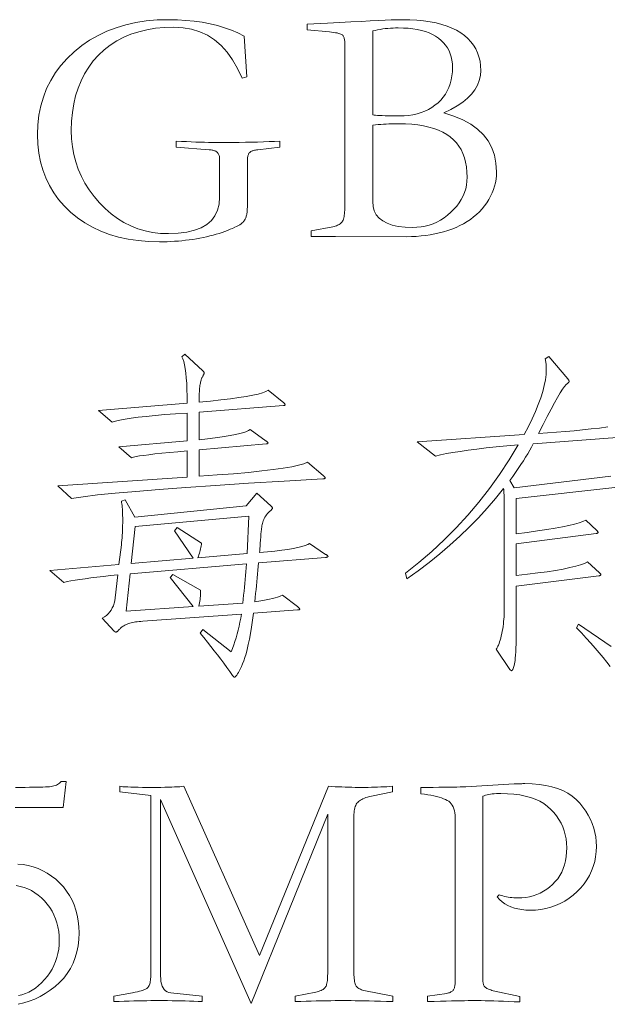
# Model space of a CAD drawing. Extents: x 0 to 1189, y 0 to 841.
# Tile 18 of 132: x 67.51 to 76.61, y 64.02 to 79.25. Entities that reach past the tile are written whole.
import ezdxf

# ---------------------------------------------------------------- set-up
doc = ezdxf.new("R2010")
doc.units = 0

msp = doc.modelspace()

# ---------------------------------------------------------------- linework, layer by layer
at = {"color": 7, "lineweight": 13}
for points in [[(71.541, 77.275), (71.198, 77.238), (71.18, 77.236), (71.164, 77.233), (71.149, 77.23), (71.135, 77.226), (71.122, 77.222), (71.11, 77.218), (71.099, 77.213), (71.089, 77.208), (71.081, 77.202), (71.074, 77.196), (71.067, 77.189), (71.061, 77.182), (71.056, 77.173), (71.052, 77.164), (71.048, 77.154), (71.045, 77.143), (71.042, 77.131), (71.041, 77.118), (71.04, 77.105), (71.039, 77.09), (71.039, 76.505), (71.039, 76.469), (71.039, 76.435), (71.038, 76.404), (71.038, 76.375), (71.037, 76.349), (71.035, 76.325), (71.034, 76.303), (71.032, 76.283), (71.031, 76.266), (71.029, 76.251), (71.026, 76.238), (71.023, 76.224), (71.02, 76.211), (71.016, 76.198), (71.011, 76.186), (71.006, 76.174), (71, 76.162), (70.993, 76.15), (70.986, 76.138), (70.979, 76.127), (70.969, 76.116), (70.956, 76.104), (70.94, 76.091), (70.92, 76.078), (70.897, 76.065), (70.87, 76.051), (70.84, 76.037), (70.807, 76.021), (70.77, 76.006), (70.73, 75.99), (70.688, 75.974), (70.644, 75.958), (70.599, 75.944), (70.553, 75.93), (70.505, 75.917), (70.456, 75.904), (70.406, 75.892), (70.355, 75.881), (70.302, 75.87), (70.247, 75.86), (70.192, 75.851), (70.137, 75.843), (70.081, 75.836), (70.024, 75.83), (69.968, 75.825), (69.91, 75.821), (69.853, 75.817), (69.795, 75.815), (69.736, 75.813), (69.677, 75.813), (69.508, 75.818), (69.345, 75.831), (69.19, 75.854), (69.041, 75.886), (68.9, 75.928), (68.766, 75.978), (68.638, 76.038), (68.518, 76.107), (68.405, 76.185), (68.299, 76.272), (68.202, 76.367), (68.115, 76.467), (68.038, 76.573), (67.972, 76.684), (67.915, 76.801), (67.869, 76.924), (67.833, 77.052), (67.808, 77.186), (67.792, 77.326), (67.787, 77.471), (67.793, 77.625), (67.81, 77.774), (67.838, 77.916), (67.878, 78.053), (67.929, 78.185), (67.992, 78.31), (68.065, 78.43), (68.151, 78.543), (68.247, 78.651), (68.355, 78.753), (68.472, 78.848), (68.595, 78.932), (68.725, 79.006), (68.861, 79.071), (69.003, 79.126), (69.153, 79.17), (69.308, 79.205), (69.471, 79.23), (69.639, 79.245), (69.814, 79.25), (69.953, 79.247), (70.086, 79.239), (70.215, 79.227), (70.339, 79.209), (70.459, 79.186), (70.573, 79.158), (70.684, 79.125), (70.789, 79.087), (70.89, 79.044), (70.986, 78.996), (71.029, 78.363), (70.955, 78.347), (70.885, 78.496), (70.808, 78.63), (70.722, 78.748), (70.629, 78.85), (70.527, 78.937), (70.418, 79.008), (70.3, 79.063), (70.174, 79.102), (70.041, 79.126), (69.899, 79.133), (69.753, 79.129), (69.614, 79.116), (69.481, 79.095), (69.355, 79.064), (69.235, 79.025), (69.122, 78.978), (69.015, 78.921), (68.914, 78.856), (68.82, 78.783), (68.732, 78.701), (68.652, 78.611), (68.58, 78.515), (68.517, 78.414), (68.462, 78.306), (68.416, 78.192), (68.378, 78.073), (68.348, 77.947), (68.327, 77.815), (68.314, 77.678), (68.31, 77.534), (68.314, 77.408), (68.327, 77.285), (68.349, 77.165), (68.38, 77.049), (68.419, 76.935), (68.467, 76.825), (68.523, 76.719), (68.589, 76.615), (68.663, 76.515), (68.745, 76.417), (68.835, 76.327), (68.928, 76.245), (69.025, 76.174), (69.126, 76.112), (69.23, 76.059), (69.339, 76.016), (69.452, 75.983), (69.569, 75.959), (69.69, 75.944), (69.814, 75.94), (69.965, 75.945), (70.1, 75.962), (70.218, 75.991), (70.321, 76.03), (70.408, 76.081), (70.48, 76.143), (70.535, 76.216), (70.575, 76.301), (70.598, 76.397), (70.606, 76.505), (70.606, 77.09), (70.606, 77.106), (70.605, 77.12), (70.603, 77.134), (70.6, 77.146), (70.596, 77.158), (70.592, 77.168), (70.587, 77.178), (70.581, 77.187), (70.574, 77.195), (70.567, 77.201), (70.558, 77.207), (70.549, 77.213), (70.539, 77.218), (70.528, 77.222), (70.516, 77.226), (70.503, 77.23), (70.489, 77.233), (70.475, 77.235), (70.459, 77.237), (70.443, 77.238), (69.936, 77.275), (69.936, 77.37), (70.016, 77.366), (70.093, 77.363), (70.167, 77.36), (70.238, 77.357), (70.307, 77.354), (70.372, 77.353), (70.435, 77.351), (70.495, 77.35), (70.552, 77.349), (70.606, 77.349), (70.71, 77.349), (70.811, 77.35), (70.91, 77.351), (71.007, 77.353), (71.101, 77.354), (71.194, 77.357), (71.284, 77.36), (71.372, 77.363), (71.457, 77.366), (71.541, 77.37)], [(71.963, 79.091), (71.963, 79.181), (72.275, 79.197), (72.465, 79.207), (72.639, 79.216), (72.796, 79.224), (72.937, 79.231), (73.061, 79.236), (73.169, 79.241), (73.26, 79.245), (73.335, 79.248), (73.394, 79.249), (73.436, 79.25), (73.551, 79.248), (73.661, 79.241), (73.765, 79.231), (73.864, 79.217), (73.957, 79.199), (74.045, 79.176), (74.127, 79.15), (74.203, 79.12), (74.274, 79.085), (74.339, 79.046), (74.398, 79.004), (74.451, 78.958), (74.497, 78.909), (74.538, 78.855), (74.572, 78.799), (74.6, 78.739), (74.622, 78.675), (74.638, 78.608), (74.647, 78.537), (74.65, 78.463), (74.644, 78.384), (74.627, 78.308), (74.599, 78.236), (74.559, 78.166), (74.508, 78.099), (74.445, 78.035), (74.371, 77.974), (74.285, 77.916), (74.188, 77.861), (74.08, 77.808), (74.234, 77.759), (74.373, 77.701), (74.495, 77.633), (74.6, 77.556), (74.69, 77.469), (74.763, 77.373), (74.82, 77.268), (74.86, 77.153), (74.885, 77.029), (74.893, 76.895), (74.891, 76.839), (74.886, 76.783), (74.876, 76.728), (74.863, 76.674), (74.847, 76.621), (74.826, 76.569), (74.802, 76.518), (74.775, 76.468), (74.743, 76.418), (74.708, 76.37), (74.67, 76.323), (74.629, 76.279), (74.585, 76.237), (74.539, 76.197), (74.49, 76.16), (74.438, 76.125), (74.384, 76.093), (74.326, 76.063), (74.267, 76.036), (74.204, 76.011), (74.139, 75.988), (74.074, 75.968), (74.006, 75.95), (73.938, 75.935), (73.868, 75.922), (73.797, 75.911), (73.725, 75.903), (73.651, 75.897), (73.576, 75.893), (73.499, 75.892), (72.401, 75.897), (72.026, 75.897), (72.026, 75.982), (72.359, 76.045), (72.378, 76.05), (72.397, 76.055), (72.414, 76.061), (72.43, 76.068), (72.445, 76.075), (72.458, 76.083), (72.471, 76.092), (72.482, 76.101), (72.492, 76.111), (72.502, 76.122), (72.51, 76.134), (72.517, 76.148), (72.523, 76.164), (72.529, 76.182), (72.533, 76.202), (72.537, 76.223), (72.54, 76.247), (72.542, 76.273), (72.543, 76.301), (72.544, 76.33), (72.544, 78.885), (72.543, 78.902), (72.543, 78.917), (72.541, 78.932), (72.539, 78.945), (72.536, 78.958), (72.533, 78.97), (72.53, 78.98), (72.525, 78.99), (72.52, 78.999), (72.515, 79.007), (72.507, 79.014), (72.497, 79.021), (72.484, 79.027), (72.467, 79.033), (72.448, 79.038), (72.426, 79.044), (72.4, 79.048), (72.372, 79.052), (72.341, 79.056), (72.306, 79.06)], [(72.977, 77.777), (72.997, 77.774), (73.022, 77.771), (73.051, 77.769), (73.086, 77.767), (73.124, 77.765), (73.168, 77.763), (73.216, 77.762), (73.269, 77.762), (73.326, 77.761), (73.388, 77.761), (73.462, 77.763), (73.532, 77.769), (73.6, 77.779), (73.664, 77.793), (73.726, 77.812), (73.784, 77.834), (73.839, 77.861), (73.892, 77.891), (73.941, 77.926), (73.988, 77.964), (74.03, 78.006), (74.068, 78.051), (74.102, 78.099), (74.131, 78.149), (74.156, 78.202), (74.176, 78.258), (74.192, 78.317), (74.203, 78.379), (74.21, 78.443), (74.212, 78.511), (74.21, 78.567), (74.203, 78.622), (74.192, 78.673), (74.177, 78.722), (74.158, 78.769), (74.134, 78.812), (74.106, 78.854), (74.073, 78.892), (74.037, 78.928), (73.995, 78.962), (73.95, 78.993), (73.901, 79.02), (73.849, 79.044), (73.792, 79.065), (73.732, 79.083), (73.667, 79.097), (73.599, 79.108), (73.528, 79.116), (73.452, 79.121), (73.373, 79.123), (73.332, 79.122), (73.291, 79.121), (73.25, 79.119), (73.21, 79.115), (73.171, 79.111), (73.131, 79.106), (73.092, 79.1), (73.053, 79.093), (73.015, 79.084), (72.977, 79.075)], [(72.977, 77.618), (72.977, 76.436), (72.983, 76.36), (73.001, 76.291), (73.032, 76.231), (73.075, 76.179), (73.131, 76.135), (73.199, 76.099), (73.279, 76.071), (73.372, 76.051), (73.477, 76.039), (73.594, 76.035), (73.661, 76.037), (73.726, 76.044), (73.789, 76.056), (73.851, 76.072), (73.911, 76.093), (73.969, 76.119), (74.026, 76.15), (74.081, 76.185), (74.134, 76.225), (74.186, 76.27), (74.234, 76.317), (74.277, 76.366), (74.315, 76.417), (74.348, 76.469), (74.376, 76.522), (74.398, 76.577), (74.416, 76.633), (74.429, 76.691), (74.436, 76.75), (74.439, 76.811), (74.436, 76.893), (74.428, 76.971), (74.415, 77.044), (74.397, 77.114), (74.374, 77.178), (74.345, 77.239), (74.311, 77.295), (74.272, 77.346), (74.227, 77.393), (74.178, 77.436), (74.123, 77.475), (74.062, 77.509), (73.996, 77.54), (73.924, 77.566), (73.847, 77.589), (73.764, 77.607), (73.676, 77.621), (73.582, 77.631), (73.483, 77.637), (73.378, 77.64), (73.341, 77.639), (73.303, 77.639), (73.264, 77.638), (73.225, 77.636), (73.185, 77.634), (73.145, 77.632), (73.104, 77.629), (73.062, 77.626), (73.02, 77.622)], [(72.211, 72.197), (72.217, 72.192), (72.223, 72.187), (72.227, 72.182), (72.231, 72.178), (72.235, 72.174), (72.238, 72.171), (72.24, 72.168), (72.242, 72.165), (72.243, 72.162), (72.243, 72.16), (72.242, 72.158), (72.241, 72.156), (72.24, 72.154), (72.237, 72.152), (72.234, 72.151), (72.23, 72.149), (72.225, 72.148), (72.219, 72.146), (72.213, 72.145), (72.206, 72.144), (71.605, 72.11), (71.052, 72.076), (70.545, 72.044), (70.086, 72.012), (69.673, 71.982), (69.308, 71.952), (68.989, 71.923), (68.717, 71.896), (68.493, 71.869), (68.315, 71.843), (68.104, 72.038), (70.105, 72.17), (70.105, 72.577), (69.96, 72.564), (69.829, 72.552), (69.71, 72.541), (69.605, 72.53), (69.512, 72.519), (69.433, 72.509), (69.366, 72.499), (69.313, 72.489), (69.272, 72.48), (69.244, 72.471), (69.049, 72.64), (70.105, 72.735), (70.105, 73.163), (69.925, 73.151), (69.759, 73.139), (69.608, 73.126), (69.47, 73.112), (69.347, 73.098), (69.238, 73.084), (69.143, 73.069), (69.063, 73.053), (68.996, 73.037), (68.943, 73.02), (68.732, 73.205), (70.105, 73.316), (70.104, 73.427), (70.101, 73.529), (70.097, 73.622), (70.091, 73.707), (70.084, 73.783), (70.074, 73.851), (70.063, 73.909), (70.051, 73.96), (70.036, 74.001), (70.02, 74.034), (70.068, 74.076), (70.348, 73.817), (70.352, 73.813), (70.355, 73.809), (70.358, 73.806), (70.361, 73.802), (70.363, 73.798), (70.365, 73.795), (70.367, 73.792), (70.368, 73.789), (70.369, 73.786), (70.369, 73.783), (70.369, 73.78), (70.368, 73.777), (70.367, 73.773), (70.365, 73.769), (70.363, 73.764), (70.36, 73.759), (70.357, 73.753), (70.354, 73.747), (70.35, 73.74), (70.345, 73.733), (70.34, 73.725), (70.336, 73.716), (70.331, 73.706), (70.327, 73.695), (70.323, 73.684), (70.319, 73.671), (70.316, 73.657), (70.312, 73.642), (70.309, 73.626), (70.305, 73.609), (70.302, 73.591), (70.3, 73.57), (70.297, 73.547), (70.295, 73.523), (70.294, 73.496), (70.292, 73.467), (70.291, 73.437), (70.29, 73.404), (70.29, 73.369), (70.29, 73.332), (70.467, 73.349), (70.628, 73.366), (70.774, 73.384), (70.904, 73.402), (71.019, 73.42), (71.119, 73.439), (71.203, 73.458), (71.271, 73.477), (71.324, 73.497), (71.361, 73.517), (71.599, 73.321), (71.603, 73.318), (71.606, 73.315), (71.61, 73.312), (71.612, 73.309), (71.615, 73.306), (71.617, 73.303), (71.618, 73.3), (71.619, 73.298), (71.62, 73.295), (71.62, 73.292), (71.62, 73.29), (71.619, 73.287), (71.618, 73.285), (71.616, 73.284), (71.613, 73.282), (71.61, 73.281), (71.607, 73.28), (71.603, 73.28), (71.599, 73.279), (71.594, 73.279), (70.29, 73.179), (70.29, 72.751), (70.419, 72.765), (70.537, 72.779), (70.645, 72.794), (70.741, 72.809), (70.825, 72.825), (70.899, 72.841), (70.961, 72.858), (71.013, 72.874), (71.053, 72.892), (71.081, 72.91), (71.33, 72.73), (71.335, 72.726), (71.339, 72.722), (71.343, 72.718), (71.346, 72.715), (71.349, 72.712), (71.352, 72.708), (71.354, 72.706), (71.355, 72.703), (71.356, 72.701), (71.356, 72.698), (71.356, 72.696), (71.355, 72.695), (71.354, 72.693), (71.352, 72.692), (71.349, 72.69), (71.346, 72.689), (71.343, 72.689), (71.339, 72.688), (71.335, 72.688), (71.33, 72.688), (70.29, 72.593), (70.29, 72.186), (70.569, 72.206), (70.823, 72.225), (71.053, 72.246), (71.258, 72.267), (71.438, 72.288), (71.593, 72.31), (71.724, 72.332), (71.83, 72.355), (71.912, 72.379), (71.968, 72.403)], [(72.248, 70.93), (71.208, 70.845), (71.204, 70.788), (71.199, 70.73), (71.194, 70.672), (71.189, 70.612), (71.183, 70.552), (71.177, 70.492), (71.171, 70.431), (71.164, 70.369), (71.157, 70.307), (71.15, 70.244), (71.215, 70.253), (71.275, 70.263), (71.33, 70.273), (71.381, 70.282), (71.426, 70.292), (71.466, 70.303), (71.501, 70.313), (71.532, 70.323), (71.557, 70.333), (71.578, 70.344), (71.81, 70.17), (71.817, 70.165), (71.823, 70.16), (71.829, 70.155), (71.834, 70.151), (71.838, 70.147), (71.841, 70.143), (71.844, 70.139), (71.845, 70.136), (71.847, 70.133), (71.847, 70.13), (71.847, 70.128), (71.845, 70.125), (71.844, 70.123), (71.841, 70.122), (71.838, 70.12), (71.834, 70.119), (71.829, 70.118), (71.823, 70.117), (71.817, 70.117), (71.81, 70.117), (71.129, 70.069), (71.114, 69.957), (71.099, 69.852), (71.083, 69.755), (71.067, 69.665), (71.05, 69.582), (71.034, 69.507), (71.016, 69.44), (70.999, 69.38), (70.981, 69.328), (70.963, 69.283), (70.945, 69.244), (70.928, 69.209), (70.913, 69.178), (70.898, 69.151), (70.885, 69.128), (70.874, 69.11), (70.863, 69.095), (70.854, 69.085), (70.846, 69.079), (70.839, 69.077), (70.836, 69.077), (70.834, 69.078), (70.831, 69.079), (70.828, 69.081), (70.825, 69.084), (70.822, 69.086), (70.819, 69.09), (70.815, 69.094), (70.811, 69.098), (70.807, 69.103), (70.764, 69.165), (70.719, 69.227), (70.673, 69.291), (70.625, 69.355), (70.576, 69.42), (70.525, 69.486), (70.473, 69.553), (70.418, 69.62), (70.363, 69.689), (70.305, 69.758), (70.348, 69.816), (70.786, 69.468), (70.806, 69.521), (70.826, 69.575), (70.844, 69.631), (70.862, 69.688), (70.878, 69.746), (70.894, 69.805), (70.908, 69.866), (70.921, 69.927), (70.933, 69.99), (70.944, 70.054), (69.419, 69.943), (69.389, 69.94), (69.36, 69.938), (69.333, 69.934), (69.307, 69.931), (69.283, 69.927), (69.26, 69.922), (69.239, 69.918), (69.219, 69.912), (69.201, 69.907), (69.184, 69.9), (69.168, 69.894), (69.152, 69.887), (69.138, 69.88), (69.125, 69.873), (69.112, 69.865), (69.1, 69.857), (69.088, 69.848), (69.078, 69.84), (69.068, 69.831), (69.06, 69.821), (69.051, 69.812), (69.044, 69.804), (69.037, 69.797), (69.03, 69.791), (69.025, 69.786), (69.019, 69.781), (69.015, 69.778), (69.011, 69.776), (69.007, 69.774), (69.004, 69.774), (69.001, 69.774), (68.999, 69.774), (68.996, 69.775), (68.993, 69.776), (68.99, 69.778), (68.987, 69.779), (68.984, 69.782), (68.981, 69.784), (68.978, 69.787), (68.975, 69.79), (68.79, 69.99), (68.824, 70.01), (68.854, 70.033), (68.882, 70.058), (68.906, 70.086), (68.928, 70.116), (68.946, 70.148), (68.962, 70.183), (68.974, 70.22), (68.984, 70.26), (68.991, 70.302), (69.033, 70.661), (68.917, 70.648), (68.809, 70.636), (68.707, 70.624), (68.613, 70.612), (68.525, 70.6), (68.445, 70.588), (68.371, 70.577), (68.305, 70.566), (68.246, 70.555), (68.194, 70.544), (67.977, 70.729), (69.049, 70.819), (69.086, 71.125), (69.09, 71.161), (69.094, 71.198), (69.097, 71.235), (69.099, 71.272), (69.102, 71.309), (69.104, 71.347), (69.105, 71.386), (69.106, 71.424), (69.107, 71.463), (69.107, 71.503), (69.107, 71.541), (69.106, 71.578), (69.105, 71.613), (69.104, 71.645), (69.102, 71.676), (69.099, 71.705), (69.097, 71.732), (69.094, 71.757), (69.09, 71.78), (69.086, 71.801), (69.144, 71.822), (69.297, 71.553), (71.018, 71.727), (71.182, 71.922), (71.398, 71.727), (71.403, 71.723), (71.408, 71.719), (71.412, 71.715), (71.415, 71.711), (71.418, 71.708), (71.42, 71.705), (71.422, 71.701), (71.424, 71.698), (71.424, 71.695), (71.425, 71.693), (71.424, 71.69), (71.424, 71.687), (71.422, 71.684), (71.42, 71.681), (71.418, 71.678), (71.415, 71.674), (71.412, 71.67), (71.408, 71.667), (71.403, 71.663), (71.398, 71.658), (71.38, 71.641), (71.363, 71.624), (71.347, 71.607), (71.333, 71.589), (71.32, 71.571), (71.309, 71.552), (71.299, 71.534), (71.29, 71.515), (71.283, 71.496), (71.277, 71.476), (71.272, 71.457), (71.267, 71.437), (71.263, 71.417), (71.259, 71.398), (71.256, 71.378), (71.253, 71.358), (71.25, 71.338), (71.248, 71.318), (71.246, 71.298), (71.245, 71.278), (71.244, 71.257), (71.243, 71.235), (71.241, 71.211), (71.239, 71.186), (71.237, 71.16), (71.235, 71.131), (71.233, 71.102), (71.23, 71.07), (71.227, 71.038), (71.224, 71.004), (71.35, 71.016), (71.464, 71.028), (71.569, 71.041), (71.662, 71.054), (71.745, 71.068), (71.818, 71.083), (71.879, 71.098), (71.93, 71.114), (71.97, 71.13), (72, 71.146), (72.248, 70.977), (72.255, 70.973), (72.261, 70.969), (72.267, 70.966), (72.272, 70.962), (72.276, 70.959), (72.279, 70.956), (72.282, 70.953), (72.284, 70.95), (72.285, 70.948), (72.285, 70.946), (72.285, 70.944), (72.284, 70.942), (72.282, 70.94), (72.279, 70.938), (72.276, 70.936), (72.272, 70.935), (72.267, 70.934), (72.261, 70.932), (72.255, 70.931)], [(71.06, 71.569), (69.302, 71.41), (69.239, 70.835), (70.2, 70.919), (69.91, 71.342), (69.952, 71.394), (70.327, 71.152), (70.324, 71.129), (70.321, 71.107), (70.317, 71.085), (70.312, 71.062), (70.307, 71.039), (70.301, 71.017), (70.294, 70.994), (70.286, 70.971), (70.278, 70.948), (70.268, 70.925), (71.034, 70.988)], [(71.023, 70.83), (69.223, 70.676), (69.16, 70.096), (70.195, 70.17), (69.841, 70.618), (69.883, 70.666), (70.311, 70.423), (70.311, 70.4), (70.311, 70.376), (70.311, 70.352), (70.309, 70.328), (70.307, 70.303), (70.304, 70.278), (70.3, 70.253), (70.296, 70.227), (70.29, 70.201), (70.284, 70.175), (70.965, 70.222), (70.973, 70.284), (70.979, 70.345), (70.986, 70.406), (70.992, 70.467), (70.998, 70.527), (71.004, 70.588), (71.009, 70.649), (71.014, 70.709), (71.019, 70.769)], [(73.288, 64.057), (73.189, 64.06), (73.096, 64.062), (73.007, 64.065), (72.924, 64.067), (72.846, 64.068), (72.773, 64.07), (72.705, 64.071), (72.643, 64.072), (72.585, 64.072), (72.533, 64.072), (72.467, 64.072), (72.398, 64.072), (72.328, 64.071), (72.255, 64.07), (72.181, 64.068), (72.104, 64.067), (72.026, 64.065), (71.945, 64.062), (71.863, 64.06), (71.778, 64.057), (71.778, 64.141), (72.095, 64.204), (72.118, 64.21), (72.14, 64.216), (72.16, 64.223), (72.178, 64.23), (72.194, 64.237), (72.208, 64.246), (72.221, 64.254), (72.232, 64.264), (72.241, 64.273), (72.248, 64.284), (72.254, 64.295), (72.26, 64.309), (72.264, 64.324), (72.268, 64.342), (72.272, 64.361), (72.275, 64.383), (72.277, 64.407), (72.279, 64.432), (72.279, 64.46), (72.28, 64.489), (72.28, 66.955), (71.097, 64.03), (69.693, 67.182), (69.693, 64.458), (69.695, 64.41), (69.699, 64.368), (69.707, 64.33), (69.718, 64.296), (69.733, 64.268), (69.75, 64.244), (69.771, 64.224), (69.794, 64.209), (69.821, 64.199), (69.851, 64.194), (70.337, 64.141), (70.337, 64.057), (70.273, 64.06), (70.209, 64.062), (70.143, 64.065), (70.076, 64.067), (70.008, 64.068), (69.94, 64.07), (69.87, 64.071), (69.8, 64.072), (69.728, 64.072), (69.656, 64.072), (69.601, 64.072), (69.543, 64.072), (69.481, 64.071), (69.417, 64.07), (69.35, 64.068), (69.28, 64.067), (69.207, 64.065), (69.131, 64.062), (69.052, 64.06), (68.97, 64.057), (68.97, 64.141), (69.26, 64.194), (69.299, 64.201), (69.334, 64.209), (69.366, 64.217), (69.395, 64.225), (69.421, 64.234), (69.443, 64.243), (69.462, 64.252), (69.478, 64.261), (69.491, 64.271), (69.5, 64.281), (69.508, 64.292), (69.515, 64.304), (69.521, 64.318), (69.526, 64.333), (69.53, 64.35), (69.534, 64.369), (69.536, 64.389), (69.538, 64.41), (69.54, 64.433), (69.54, 64.458), (69.54, 67.245), (69.06, 67.303), (69.06, 67.388), (69.081, 67.385), (69.109, 67.382), (69.143, 67.38), (69.184, 67.378), (69.231, 67.376), (69.285, 67.374), (69.346, 67.373), (69.413, 67.372), (69.486, 67.372), (69.566, 67.372), (69.635, 67.372), (69.699, 67.372), (69.759, 67.373), (69.814, 67.374), (69.865, 67.376), (69.911, 67.378), (69.953, 67.38), (69.99, 67.382), (70.023, 67.385), (70.052, 67.388), (71.224, 64.769), (72.29, 67.388), (72.342, 67.385), (72.394, 67.382), (72.446, 67.38), (72.497, 67.378), (72.549, 67.376), (72.601, 67.374), (72.652, 67.373), (72.704, 67.372), (72.756, 67.372), (72.808, 67.372), (72.858, 67.372), (72.908, 67.372), (72.957, 67.373), (73.005, 67.374), (73.053, 67.376), (73.1, 67.378), (73.147, 67.38), (73.193, 67.382), (73.238, 67.385), (73.283, 67.388), (73.283, 67.303), (72.956, 67.235), (72.926, 67.228), (72.898, 67.221), (72.872, 67.213), (72.848, 67.204), (72.826, 67.195), (72.806, 67.185), (72.788, 67.175), (72.771, 67.164), (72.757, 67.152), (72.744, 67.14), (72.733, 67.126), (72.723, 67.111), (72.715, 67.093), (72.707, 67.074), (72.701, 67.054), (72.696, 67.031), (72.691, 67.007), (72.689, 66.981), (72.687, 66.953), (72.686, 66.923), (72.686, 64.526), (72.687, 64.495), (72.687, 64.465), (72.689, 64.438), (72.691, 64.413), (72.694, 64.39), (72.697, 64.369), (72.701, 64.35), (72.705, 64.334), (72.71, 64.319), (72.715, 64.307), (72.722, 64.297), (72.73, 64.287), (72.739, 64.277), (72.749, 64.268), (72.761, 64.26), (72.774, 64.253), (72.788, 64.247), (72.804, 64.241), (72.821, 64.235), (72.839, 64.231), (73.288, 64.141)], [(73.721, 67.372), (73.82, 67.372), (73.913, 67.372), (73.999, 67.373), (74.078, 67.373), (74.151, 67.374), (74.218, 67.376), (74.277, 67.377), (74.331, 67.379), (74.378, 67.38), (74.418, 67.382), (75.167, 67.425), (75.184, 67.426), (75.201, 67.426), (75.218, 67.427), (75.234, 67.428), (75.251, 67.429), (75.267, 67.429), (75.283, 67.429), (75.299, 67.43), (75.315, 67.43), (75.331, 67.43), (75.446, 67.427), (75.554, 67.418), (75.656, 67.403), (75.751, 67.382), (75.839, 67.355), (75.921, 67.322), (75.996, 67.282), (76.064, 67.237), (76.126, 67.186), (76.181, 67.129), (76.23, 67.068), (76.274, 67.006), (76.313, 66.942), (76.347, 66.877), (76.375, 66.811), (76.398, 66.743), (76.416, 66.674), (76.429, 66.604), (76.437, 66.532), (76.44, 66.459), (76.437, 66.377), (76.428, 66.299), (76.413, 66.223), (76.392, 66.149), (76.365, 66.078), (76.332, 66.009), (76.294, 65.943), (76.249, 65.879), (76.198, 65.818), (76.141, 65.759), (76.08, 65.704), (76.017, 65.655), (75.95, 65.612), (75.881, 65.575), (75.809, 65.543), (75.735, 65.517), (75.658, 65.497), (75.578, 65.483), (75.495, 65.474), (75.41, 65.471), (75.345, 65.473), (75.284, 65.48), (75.225, 65.49), (75.17, 65.504), (75.117, 65.523), (75.068, 65.545), (75.022, 65.572), (74.979, 65.603), (74.94, 65.638), (74.903, 65.677), (74.935, 65.709), (74.963, 65.7), (74.99, 65.692), (75.018, 65.685), (75.047, 65.678), (75.075, 65.673), (75.104, 65.669), (75.132, 65.666), (75.162, 65.663), (75.191, 65.662), (75.22, 65.661), (75.284, 65.663), (75.345, 65.67), (75.404, 65.68), (75.461, 65.695), (75.516, 65.714), (75.57, 65.736), (75.621, 65.764), (75.67, 65.795), (75.716, 65.83), (75.761, 65.87), (75.803, 65.913), (75.84, 65.959), (75.873, 66.009), (75.902, 66.061), (75.926, 66.116), (75.945, 66.174), (75.961, 66.236), (75.972, 66.3), (75.978, 66.367), (75.98, 66.437), (75.978, 66.506), (75.971, 66.573), (75.958, 66.637), (75.941, 66.7), (75.919, 66.76), (75.892, 66.818), (75.86, 66.875), (75.823, 66.929), (75.782, 66.981), (75.735, 67.031), (75.683, 67.078), (75.625, 67.12), (75.562, 67.156), (75.493, 67.188), (75.419, 67.215), (75.339, 67.238), (75.253, 67.255), (75.161, 67.267), (75.064, 67.274), (74.962, 67.277), (74.925, 67.276), (74.891, 67.275), (74.859, 67.273), (74.828, 67.27), (74.799, 67.266), (74.772, 67.262), (74.747, 67.256), (74.723, 67.25), (74.702, 67.243), (74.682, 67.235), (74.682, 64.394), (74.682, 64.379), (74.683, 64.365), (74.685, 64.351), (74.687, 64.338), (74.69, 64.326), (74.694, 64.316), (74.699, 64.306), (74.704, 64.296), (74.71, 64.288), (74.716, 64.281), (74.724, 64.274), (74.733, 64.268), (74.744, 64.261), (74.757, 64.255), (74.771, 64.249), (74.787, 64.243), (74.804, 64.237), (74.823, 64.231), (74.844, 64.226), (74.867, 64.22), (75.252, 64.136), (75.252, 64.051), (75.165, 64.055), (75.081, 64.059), (75.002, 64.062), (74.925, 64.065), (74.852, 64.067), (74.782, 64.069), (74.716, 64.071), (74.654, 64.072), (74.595, 64.072), (74.539, 64.072), (74.499, 64.072), (74.452, 64.072), (74.397, 64.071), (74.337, 64.07), (74.269, 64.068), (74.194, 64.067), (74.112, 64.065), (74.024, 64.062), (73.929, 64.06), (73.827, 64.057), (73.827, 64.141), (74.122, 64.183), (74.137, 64.187), (74.152, 64.191), (74.165, 64.195), (74.177, 64.2), (74.188, 64.206), (74.198, 64.212), (74.207, 64.218), (74.215, 64.225), (74.222, 64.233), (74.228, 64.241), (74.233, 64.25), (74.237, 64.261), (74.241, 64.272), (74.245, 64.284), (74.248, 64.298), (74.25, 64.313), (74.252, 64.329), (74.253, 64.346), (74.254, 64.364), (74.254, 64.384), (74.254, 66.902), (74.253, 66.941), (74.249, 66.977), (74.243, 67.01), (74.234, 67.041), (74.223, 67.07), (74.209, 67.095), (74.193, 67.118), (74.175, 67.138), (74.154, 67.156), (74.13, 67.171), (74.104, 67.185), (74.074, 67.197), (74.041, 67.209), (74.005, 67.22), (73.966, 67.231), (73.923, 67.24), (73.878, 67.249), (73.829, 67.257), (73.776, 67.265), (73.721, 67.271)]]:
    msp.add_lwpolyline(points, close=True, dxfattribs=at)
for points in [[(76.725, 72.012), (75.199, 71.843), (75.199, 71.294), (75.37, 71.317), (75.528, 71.34), (75.671, 71.362), (75.8, 71.384), (75.914, 71.405), (76.015, 71.426), (76.102, 71.446), (76.174, 71.466), (76.232, 71.486), (76.276, 71.505), (76.445, 71.347), (76.449, 71.343), (76.453, 71.339), (76.456, 71.335), (76.458, 71.332), (76.461, 71.328), (76.463, 71.325), (76.464, 71.323), (76.465, 71.32), (76.466, 71.317), (76.466, 71.315), (76.466, 71.313), (76.465, 71.311), (76.463, 71.309), (76.461, 71.308), (76.458, 71.306), (76.455, 71.304), (76.451, 71.303), (76.446, 71.302), (76.44, 71.301), (76.434, 71.299), (75.199, 71.141), (75.199, 70.65), (75.373, 70.669), (75.532, 70.689), (75.678, 70.709), (75.809, 70.729), (75.926, 70.75), (76.03, 70.772), (76.119, 70.793), (76.194, 70.816), (76.255, 70.838), (76.302, 70.861), (76.487, 70.692), (76.491, 70.689), (76.495, 70.686), (76.498, 70.683), (76.501, 70.68), (76.503, 70.677), (76.505, 70.674), (76.506, 70.671), (76.507, 70.669), (76.508, 70.666), (76.508, 70.663), (76.508, 70.661), (76.507, 70.658), (76.505, 70.656), (76.503, 70.654), (76.5, 70.652), (76.497, 70.65), (76.493, 70.649), (76.488, 70.647), (76.483, 70.646), (76.477, 70.645), (75.199, 70.486), (75.199, 69.927), (75.199, 69.832), (75.198, 69.745), (75.197, 69.665), (75.195, 69.592), (75.193, 69.526), (75.191, 69.468), (75.187, 69.417), (75.184, 69.373), (75.18, 69.336), (75.175, 69.307), (75.171, 69.282), (75.166, 69.26), (75.161, 69.241), (75.156, 69.224), (75.151, 69.21), (75.146, 69.198), (75.141, 69.189), (75.136, 69.182), (75.13, 69.179), (75.125, 69.177), (75.123, 69.177), (75.121, 69.178), (75.118, 69.179), (75.116, 69.181), (75.113, 69.183), (75.111, 69.185), (75.108, 69.188), (75.105, 69.191), (75.102, 69.194), (75.099, 69.198), (74.888, 69.51), (74.897, 69.522), (74.906, 69.536), (74.915, 69.554), (74.924, 69.574), (74.933, 69.596), (74.942, 69.622), (74.95, 69.65), (74.959, 69.68), (74.967, 69.714), (74.975, 69.75), (74.982, 69.787), (74.989, 69.825), (74.995, 69.862), (75, 69.9), (75.004, 69.937), (75.008, 69.974), (75.011, 70.011), (75.013, 70.048), (75.014, 70.085), (75.014, 70.122), (75.014, 71.6), (75.014, 71.661), (75.014, 71.717), (75.013, 71.769), (75.013, 71.816), (75.012, 71.858), (75.011, 71.895), (75.009, 71.927), (75.008, 71.955), (75.006, 71.978), (75.004, 71.996), (74.88, 71.842), (74.75, 71.69), (74.614, 71.542), (74.472, 71.397), (74.325, 71.256), (74.173, 71.118), (74.014, 70.983), (73.85, 70.851), (73.68, 70.722), (73.505, 70.597), (73.483, 70.687), (73.691, 70.851), (73.891, 71.023), (74.084, 71.203), (74.27, 71.39), (74.448, 71.584), (74.619, 71.787), (74.783, 71.997), (74.94, 72.214), (75.089, 72.439), (75.231, 72.672), (75.054, 72.656), (74.887, 72.64), (74.732, 72.623), (74.587, 72.606), (74.453, 72.589), (74.331, 72.571), (74.219, 72.553), (74.118, 72.535), (74.027, 72.517), (73.948, 72.498), (73.663, 72.719), (75.321, 72.83), (75.386, 72.954), (75.444, 73.073), (75.496, 73.187), (75.54, 73.296), (75.578, 73.399), (75.609, 73.497), (75.633, 73.59), (75.65, 73.678), (75.66, 73.761), (75.664, 73.839), (75.663, 73.856), (75.663, 73.874), (75.662, 73.891), (75.661, 73.908), (75.66, 73.924), (75.658, 73.941), (75.656, 73.956), (75.654, 73.972), (75.651, 73.987), (75.648, 74.002), (75.701, 74.039), (75.996, 73.691), (76, 73.687), (76.004, 73.683), (76.007, 73.679), (76.01, 73.675), (76.012, 73.671), (76.014, 73.667), (76.015, 73.664), (76.017, 73.66), (76.017, 73.657), (76.017, 73.654), (76.017, 73.651), (76.016, 73.648), (76.015, 73.644), (76.013, 73.641), (76.011, 73.638), (76.008, 73.635), (76.004, 73.632), (76, 73.629), (75.996, 73.625), (75.991, 73.622), (75.972, 73.606), (75.948, 73.576), (75.917, 73.532), (75.881, 73.475), (75.839, 73.404), (75.791, 73.32), (75.738, 73.222), (75.678, 73.11), (75.613, 72.985), (75.542, 72.846), (75.683, 72.856), (75.822, 72.867), (75.959, 72.878), (76.094, 72.89), (76.227, 72.904), (76.359, 72.917), (76.489, 72.932), (76.617, 72.948)], [(77.854, 72.867), (75.463, 72.688), (75.437, 72.638), (75.408, 72.587), (75.377, 72.534), (75.344, 72.48), (75.309, 72.424), (75.271, 72.366), (75.231, 72.306), (75.189, 72.245), (75.145, 72.182), (75.099, 72.118), (75.167, 72.007), (76.661, 72.186)], [(76.655, 69.241), (76.601, 69.31), (76.543, 69.381), (76.482, 69.453), (76.418, 69.527), (76.351, 69.603), (76.282, 69.681), (76.209, 69.761), (76.133, 69.842), (76.165, 69.895), (76.667, 69.552)], [(67.449, 67.372), (67.526, 67.372), (67.597, 67.372), (67.663, 67.373), (67.723, 67.373), (67.778, 67.374), (67.828, 67.376), (67.872, 67.377), (67.911, 67.379), (67.944, 67.38), (67.972, 67.382), (67.997, 67.385), (68.02, 67.389), (68.041, 67.394), (68.062, 67.4), (68.08, 67.407), (68.098, 67.416), (68.113, 67.426), (68.128, 67.436), (68.14, 67.448), (68.152, 67.462), (68.231, 67.462), (68.183, 67.06), (67.444, 67.06)], [(67.482, 66.186), (67.565, 66.177), (67.645, 66.163), (67.722, 66.142), (67.797, 66.115), (67.869, 66.083), (67.938, 66.044), (68.005, 66), (68.069, 65.95), (68.13, 65.894), (68.188, 65.833), (68.239, 65.768), (68.284, 65.7), (68.323, 65.628), (68.356, 65.553), (68.383, 65.474), (68.404, 65.392), (68.419, 65.306), (68.428, 65.216), (68.431, 65.123), (68.428, 65.02), (68.416, 64.921), (68.398, 64.826), (68.372, 64.737), (68.338, 64.651), (68.297, 64.57), (68.249, 64.494), (68.193, 64.422), (68.13, 64.354), (68.059, 64.291), (67.984, 64.234), (67.906, 64.182), (67.827, 64.137), (67.745, 64.097), (67.661, 64.064), (67.576, 64.037), (67.488, 64.015)], [(67.491, 64.151), (67.547, 64.164), (67.601, 64.182), (67.654, 64.205), (67.706, 64.233), (67.756, 64.266), (67.805, 64.305), (67.852, 64.348), (67.898, 64.397), (67.941, 64.449), (67.98, 64.503), (68.014, 64.559), (68.043, 64.617), (68.068, 64.676), (68.089, 64.738), (68.105, 64.801), (68.116, 64.866), (68.123, 64.933), (68.125, 65.002), (68.123, 65.074), (68.116, 65.144), (68.105, 65.212), (68.088, 65.277), (68.068, 65.34), (68.043, 65.4), (68.013, 65.458), (67.978, 65.513), (67.939, 65.566), (67.896, 65.617), (67.849, 65.663), (67.799, 65.705), (67.748, 65.742), (67.695, 65.774), (67.639, 65.801), (67.581, 65.823), (67.521, 65.84), (67.459, 65.852)]]:
    msp.add_lwpolyline(points, dxfattribs=at)

doc.saveas('drawing.dxf')
